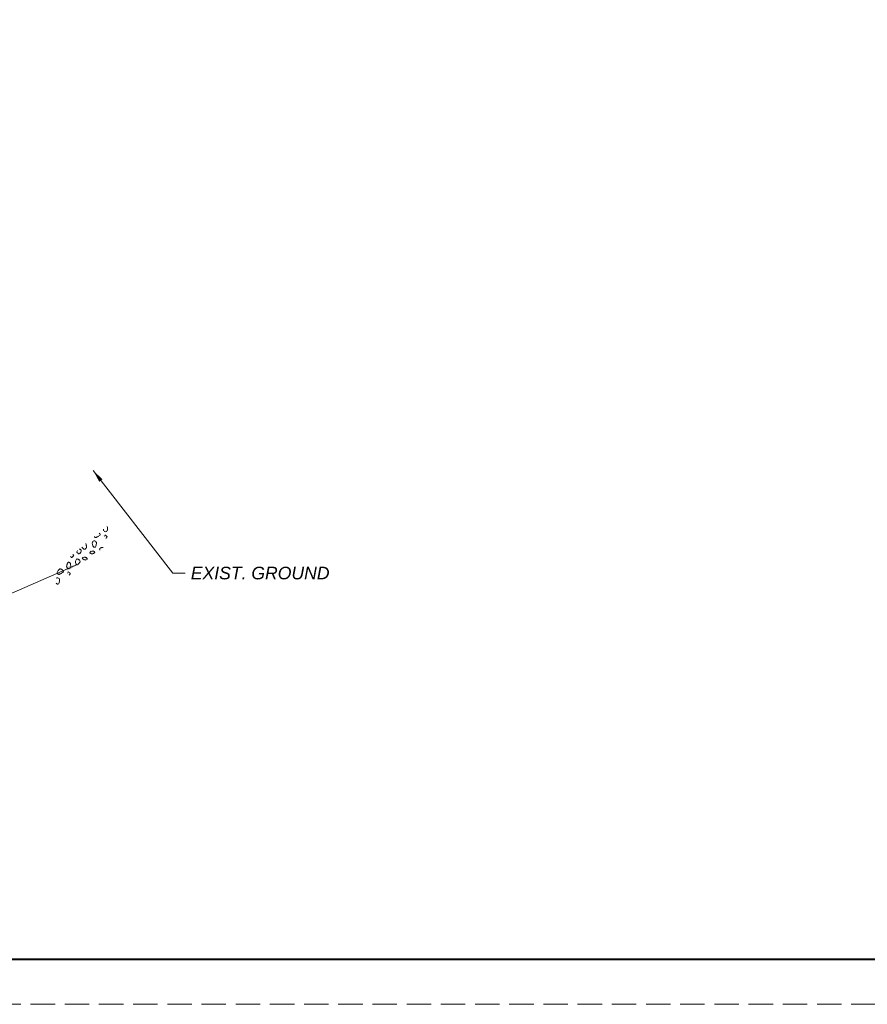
# Paper-space layout 'Layout1' of a CAD drawing. Header units: feet. Extents: x -1620890 to 43, y -607051 to 22.
# Tile 3 of 5: x 18.51 to 27.94, y 0 to 10.95. Entities that reach past the tile are written whole.
import ezdxf

# ---------------------------------------------------------------- set-up
doc = ezdxf.new("R2010")
doc.units = ezdxf.units.FT
doc.header["$MEASUREMENT"] = 0
doc.linetypes.add('DGN Style 3', pattern=[0.380284, 0.271631, -0.108652])
for name, color, linetype, lineweight in [('DR_P_Storm_Sewer', 151, 'Continuous', 13), ('SH_Border', 7, 'Continuous', 40), ('SH_Text', 7, 'Continuous', 13)]:
    doc.layers.add(name, color=color, linetype=linetype, lineweight=lineweight)
doc.layers.add('SH_Cut_Line', color=7, linetype='DGN Style 3', lineweight=0, plot=False)
doc.styles.add('Label - LeftBottom', font='ariali.ttf', dxfattribs={"height": 0.14})
doc.styles.add('Slanted-Normal LS 0.50', font='ariali.ttf', dxfattribs={"height": 0.14})
doc.styles.add('Slanted-Normal LS 0.50_0', font='ariali.ttf')
doc.dimstyles.new('Fract  Slanted', dxfattribs={"dimtxt": 0.14, "dimasz": 0.14, "dimexe": 0.07, "dimexo": 0.07, "dimgap": 0.07, "dimtad": 1, "dimdec": 4, "dimlfac": 12, "dimzin": 3, "dimdsep": 46, "dimlunit": 4, "dimtxsty": 'Slanted-Normal LS 0.50_0', "dimcen": 0, "dimclrd": 7, "dimclre": 7, "dimaunit": 1, "dimadec": 4, "dimazin": 2, "dimtfac": 0.6, "dimtdec": 0, "dimtofl": 0, "dimtmove": 1, "dimatfit": 1, "dimfxl": 1, "dimfrac": 1, "dimtolj": 1, "dimtzin": 3, "dimlwd": 0, "dimlwe": 0, "dimarcsym": 0})

# ---------------------------------------------------------------- blocks, each defined once
blk = doc.blocks.new('BORDER_2N')
at = {"layer": 'SH_Border', "color": 7, "linetype": 'Continuous', "lineweight": 40, "flags": 128}
blk.add_lwpolyline([(1.5, 21.5), (33.5, 21.5), (33.5, 0.5), (1.5, 0.5)], close=True, dxfattribs=at)
at = {"layer": 'SH_Cut_Line', "color": 7, "linetype": 'DGN Style 3', "lineweight": 0, "flags": 128}
blk.add_lwpolyline([(0, 0), (34, 0), (34, 22), (0, 22)], close=True, dxfattribs=at)

psp = doc.layouts.get("Layout1")

# ---------------------------------------------------------------- hatches: boundary and pattern name
at = {"layer": 'DR_P_Storm_Sewer', "linetype": 'Continuous', "lineweight": 0}
h = psp.add_hatch(dxfattribs=at)
h.set_pattern_fill('A-1-A', style=0, pattern_type=2)
h.set_pattern_definition([(239.067, (18.94534, 5.24339), (-0.82, -1.2314996), [0.00912, -2.383715]), (240.285, (18.940654, 5.235567), (-1.2300002, -2.0525004), [0.00912, -3.299445]), (239.067, (18.936134, 5.227646), (-0.82, -1.2314996), [0.00912, -2.383713]), (254.7626, (18.931445, 5.219822), (-0.4100001, -1.6420004), [0.006002, -4.674024]), (277.1164, (18.929867, 5.21403), (-0.41, 2.8735), [0.006424, -3.30307]), (288.414, (18.93066, 5.20766), (2e-07, -0.4105), [0.0066, -1.29136]), (296.537, (18.93275, 5.2014), (3e-07, -0.4105), [0.003365, -0.91432]), (303.658, (18.93425, 5.19839), (-0.41, 0.4105), [0.003274, -1.47625]), (319.364, (18.936066, 5.19566), (-2.4599998, 2.0524998), [0.0035, -3.778467]), (336.0116, (18.93872, 5.19338), (-0.8199998, 0.4105), [0.004547, -4.034298]), (353.652, (18.942875, 5.191533), (-0.4099997, -6e-08), [0.00431, -3.708454]), (11.323, (18.94716, 5.19106), (-1.64, -0.4105), [0.004175, -2.08652]), (21.826, (18.95125, 5.191876), (-1.23, -0.4105), [0.00478, -2.20351]), (24.4703, (18.95569, 5.193654), (-0.8199997, -0.4104998), [0.004833, -4.95025]), (26.593, (18.96009, 5.19566), (-0.41, -5e-07), [0.00488, -0.91213]), (26.593, (18.96446, 5.19784), (-0.41, -5e-07), [0.01076, -0.90626]), (29.084, (18.974073, 5.202657), (-2.8699999, -1.642), [0.010636, -4.211787]), (33.722, (18.98337, 5.20783), (-0.82, -0.4105), [0.01093, -1.4679]), (54.006, (18.99246, 5.213895), (-2.0499999, -2.8734998), [0.00575, -5.5753]), (78.703, (18.99584, 5.21855), (-0.41, -1.642), [0.005936, -2.087114]), (108.414, (18.997, 5.22437), (-0.41, 0.821), [0.00535, -1.29261]), (128.626, (18.99531, 5.22944), (-1.23, 1.642), [0.002545, -2.62469]), (131.599, (18.993724, 5.23143), (-2.87, 3.2840002), [0.002592, -4.937826]), (132.239, (18.992003, 5.23337), (-3.6899998, 4.1049997), [0.00261, -6.096548]), (134.965, (18.99025, 5.2353), (-0.41, 2e-07), [0.00486, -0.57532]), (132.239, (18.986814, 5.23874), (-3.6899998, 4.1049997), [0.004823, -6.094336]), (137.978, (18.983572, 5.24231), (-0.4099998, 0.4104999), [0.00492, -5.514078]), (146.278, (18.97992, 5.2456), (-0.41, 0.4105), [0.00431, -1.474524]), (158.174, (18.976335, 5.247995), (-0.82, 0.4105), [0.00429, -2.203997]), (164.036, (18.97235, 5.24959), (-1.6399998, 0.4105), [0.004343, -2.980777]), (168.677, (18.968175, 5.250785), (-1.64, 0.4105), [0.002513, -2.088183]), (173.652, (18.96571, 5.25128), (-3.28, 0.4105), [0.002487, -3.710276]), (185.2007, (18.96324, 5.251554), (-0.4099999, 6e-08), [0.002465, -4.52618]), (185.2007, (18.960785, 5.25133), (-0.4099999, 6e-08), [0.002828, -4.525815]), (189.474, (18.95797, 5.251074), (-0.41, 7e-08), [0.00283, -2.491187]), (208.64, (18.95518, 5.250608), (-3.69, -2.0525), [0.002767, -5.135955]), (218.694, (18.95275, 5.24928), (-1.64, -1.2315), [0.003154, -2.623377]), (217.909, (18.95029, 5.24731), (-1.6400003, -1.2315002), [0.003156, -4.673713]), (218.694, (18.9478, 5.24537), (-1.64, -1.2315), [0.003156, -2.623374]), (102.514, (18.91496, 5.50989), (-0.41, 1.6419998), [0.008666, -3.77574]), (102.514, (18.913083, 5.51835), (-0.41, 1.6419998), [0.008666, -3.77574]), (104.02, (18.911205, 5.52681), (-0.41, 1.2315), [0.008666, -1.68375]), (95.188, (18.909106, 5.535217), (8e-09, -0.4104998), [0.006568, -4.527507]), (77.486, (18.90851, 5.54176), (-0.41, -2.0525), [0.006654, -3.777752]), (59.067, (18.909954, 5.548255), (-0.41, -0.821), [0.007596, -2.38524]), (42.3084, (18.913858, 5.55477), (-0.40999965, -0.4104997), [0.00718, -6.091274]), (30.9946, (18.91917, 5.5596), (-1.2299997, -0.8209998), [0.00614, -2.385324]), (12.5436, (18.92443, 5.562764), (-1.6399997, -0.4104999), [0.005626, -3.774604]), (354.7993, (18.92992, 5.563985), (-0.4099999, -6e-08), [0.006573, -4.52207]), (335.5297, (18.936466, 5.56339), (-0.8199997, 0.4104998), [0.007295, -4.94779]), (318.7795, (18.943106, 5.560368), (-0.41, 0.4105), [0.00846, -4.352206]), (296.537, (18.94947, 5.5548), (3e-07, -0.4105), [0.01148, -0.9062]), (270, (18.9546, 5.54452), (-0.41, -0.4105), [0.01048, -0.40002]), (260.549, (18.9546, 5.53404), (1e-09, -0.4105), [0.01043, -2.48646]), (261.8797, (18.952885, 5.52375), (-0.41, -2.4630005), [0.008265, -2.894337]), (254.7626, (18.951717, 5.51557), (-0.4100001, -1.6420004), [0.008356, -4.67167]), (240.285, (18.94952, 5.507507), (-1.2300002, -2.0525004), [0.00919, -3.299374]), (222.3084, (18.944966, 5.499525), (-0.40999965, -0.4104997), [0.00651, -6.091944]), (206.593, (18.94015, 5.49514), (-0.41, -5e-07), [0.00591, -0.9111]), (180, (18.93487, 5.4925), (-0.41, 0.4105), [0.00495, -0.40505]), (150.225, (18.92992, 5.4925), (-0.8200002, 0.4105), [0.00553, -3.30099]), (138.7795, (18.92512, 5.495244), (-2.8699998, 2.4629998), [0.006035, -4.35463]), (123.658, (18.92058, 5.49922), (-0.41, 0.821), [0.0059, -1.473624]), (113.1733, (18.91731, 5.50413), (-0.41, 0.8209997), [0.00208, -3.123603]), (111.777, (18.91649, 5.506046), (-0.41, 1.2314997), [0.00207, -2.20817]), (111.777, (18.915724, 5.50797), (-0.41, 1.2314997), [0.00207, -2.20817]), (120.933, (18.968505, 5.346115), (-0.82, 1.2314996), [0.009133, -2.3837]), (120.933, (18.96381, 5.35395), (-0.82, 1.2314996), [0.009133, -2.3837]), (120.933, (18.959116, 5.36178), (-0.82, 1.2314996), [0.009133, -2.3837]), (104.02, (18.95442, 5.36962), (-0.41, 1.2315), [0.00603, -1.68638]), (81.88, (18.95296, 5.37547), (5e-08, -0.4105), [0.006433, -2.89617]), (71.586, (18.95387, 5.38184), (-2e-07, -0.4105), [0.006596, -1.29136]), (65.5823, (18.955952, 5.388094), (-0.4100001, -0.8210004), [0.00338, -4.955676]), (55.0408, (18.95735, 5.391173), (-2.05, -2.8734999), [0.003305, -5.00548]), (41.2205, (18.959243, 5.39388), (-0.41, -0.4105), [0.003515, -4.35715]), (24.4703, (18.961887, 5.396197), (-0.8199997, -0.4104998), [0.004546, -4.950538]), (5.7175, (18.966025, 5.39808), (-0.4099997, 5e-08), [0.004318, -4.11618]), (348.677, (18.97032, 5.39851), (-1.64, 0.4105), [0.00417, -2.086525]), (338.1745, (18.97441, 5.39769), (-1.23, 0.4105), [0.00478, -2.20351]), (335.5297, (18.978846, 5.395915), (-0.8199997, 0.4104998), [0.004832, -4.950252]), (333.407, (18.98324, 5.39391), (-0.41, 5e-07), [0.00488, -0.91213]), (333.407, (18.98761, 5.39173), (-0.41, 5e-07), [0.01077, -0.90624]), (330.9157, (18.99724, 5.386907), (-2.8699999, 1.642), [0.010645, -4.211778]), (326.278, (19.00654, 5.38173), (-0.82, 0.4105), [0.01095, -1.46788]), (305.5047, (19.01565, 5.375653), (-0.8200001, 1.2315001), [0.005737, -3.524065]), (281.297, (19.01898, 5.37098), (-0.41, 1.642), [0.0059, -2.08715]), (251.586, (19.02014, 5.3652), (-0.41, -0.821), [0.005325, -1.29263]), (232.159, (19.018457, 5.360146), (-1.6399999, -2.0524998), [0.002555, -4.675717]), (228.8487, (19.01689, 5.358128), (-0.4099997, -0.4104997), [0.002612, -4.35876]), (227.761, (19.01517, 5.356162), (-3.68999976, -4.1049997), [0.002633, -6.096526]), (227.761, (19.0134, 5.354212), (-3.68999976, -4.1049997), [0.00486, -6.094298]), (225.035, (19.01013, 5.3506), (-0.41, -2e-07), [0.00482, -0.57536]), (222.022, (19.006726, 5.3472), (-0.4099998, -0.4104999), [0.004918, -5.51408]), (212.503, (19.003072, 5.34391), (-1.23, -0.821), [0.004297, -5.34333]), (201.8255, (18.99945, 5.3416), (-0.82, -0.4105), [0.004264, -2.204025]), (196.7185, (18.99549, 5.340015), (-1.2300001, -0.4105), [0.004327, -4.27663]), (191.323, (18.99135, 5.33877), (-1.64, -0.4105), [0.00252, -2.088176]), (186.348, (18.988875, 5.338276), (-3.28, -0.4105), [0.00249, -3.710273]), (180, (18.9864, 5.338), (-0.41, 0.4105), [0.00246, -0.40754]), (174.7993, (18.983938, 5.338), (-0.4099999, -6e-08), [0.002828, -4.525815]), (167.4564, (18.98112, 5.338257), (-1.6399997, 0.4105), [0.00285, -3.77738]), (151.36, (18.97834, 5.338876), (-3.69, 2.0525), [0.002773, -5.13595]), (141.306, (18.975905, 5.340205), (-1.64, 1.2315), [0.003157, -2.623374]), (141.306, (18.97344, 5.34218), (-1.64, 1.2315), [0.003156, -2.623375]), (141.306, (18.97098, 5.34415), (-1.64, 1.2315), [0.003156, -2.623375]), (30.9946, (18.921744, 5.42441), (-1.2299997, -0.821), [0.004664, -2.3868]), (30.9946, (18.92574, 5.426814), (-1.2299997, -0.821), [0.004665, -2.3868]), (32.037, (18.92974, 5.429216), (-2.0500002, -1.2315001), [0.00466, -3.864597]), (61.419, (18.933693, 5.43169), (-0.4100002, -0.8210004), [0.004146, -5.137968]), (101.2965, (18.93568, 5.43533), (-6e-08, -0.4105), [0.00512, -2.08793]), (124.9592, (18.934674, 5.44035), (-2.05, 2.8734999), [0.005247, -5.003538]), (144.4293, (18.931667, 5.44465), (-1.6400004, 1.2315002), [0.005566, -3.52284]), (156.0116, (18.92714, 5.447887), (-2.8699999, 1.2315), [0.005148, -4.033696]), (168.677, (18.92244, 5.44998), (-1.64, 0.4105), [0.00496, -2.085735]), (185.2007, (18.917572, 5.450954), (-0.4099999, 6e-08), [0.00692, -4.521722]), (186.348, (18.91068, 5.450327), (-3.2800001, -0.4105), [0.007066, -3.705698]), (201.8255, (18.90366, 5.449546), (-0.82, -0.4105), [0.00741, -2.20088]), (212.503, (18.896778, 5.44679), (-1.23, -0.8209999), [0.00543, -5.342194]), (222.3084, (18.892197, 5.443872), (-0.40999965, -0.4104997), [0.005214, -6.093238]), (228.401, (18.88834, 5.440362), (-2.87, -3.2840002), [0.005318, -4.9351]), (237.5604, (18.88481, 5.436385), (-2.05, -3.284), [0.004007, -5.34638]), (253.32, (18.88266, 5.433004), (-0.8199999, -2.8734996), [0.003947, -4.281368]), (293.9366, (18.88153, 5.429223), (-1.23, 2.8735), [0.003028, -4.039116]), (335.5297, (18.882757, 5.426455), (-0.8199997, 0.4104998), [0.004958, -4.950126]), (341.544, (18.88727, 5.4244), (-0.82, 0.4105), [0.00492, -1.291774]), (347.4564, (18.891934, 5.422844), (-1.6399997, 0.4105), [0.004975, -3.775255]), (341.544, (18.89679, 5.42176), (-0.82, 0.4105), [0.004226, -1.292466]), (345.947, (18.9008, 5.42043), (-0.41, 6e-08), [0.00418, -1.686415]), (5.2007, (18.904853, 5.41941), (-0.4099999, 6e-08), [0.00391, -4.524735]), (20.0055, (18.908746, 5.419765), (-1.2300002, -0.4105), [0.004435, -4.795176]), (20.579, (18.912914, 5.421283), (-2.0500004, -0.8210002), [0.004462, -3.499106]), (20.579, (18.91709, 5.42285), (-2.0500004, -0.8210002), [0.004463, -3.499106]), (48.401, (19.098307, 5.384322), (-2.87, -3.2840002), [0.006025, -4.934393]), (48.8487, (19.102307, 5.388828), (-2.4599997, -2.8734996), [0.006025, -4.355346]), (48.401, (19.106272, 5.393364), (-2.87, -3.2840002), [0.006025, -4.934393]), (73.32, (19.110272, 5.39787), (-0.4100001, -1.2315004), [0.004028, -4.281287]), (113.173, (19.11143, 5.401727), (-0.41, 0.8209997), [0.00469, -3.120996]), (129.255, (19.109582, 5.406038), (-1.64, 2.0525), [0.005678, -5.825775]), (134.965, (19.106, 5.41043), (-0.41, 2e-07), [0.00579, -0.57439]), (143.097, (19.1019, 5.41453), (-0.41, 0.4105), [0.005924, -2.044976]), (161.544, (19.09716, 5.41809), (-0.82, 0.4105), [0.00546, -1.29123]), (192.5436, (19.09198, 5.419816), (-1.6399997, -0.4105), [0.004745, -3.775486]), (221.2205, (19.08735, 5.418785), (-2.8699998, -2.4629998), [0.00386, -4.356805]), (232.159, (19.084447, 5.41624), (-1.6399999, -2.0524998), [0.004023, -4.67425]), (243.463, (19.08198, 5.41306), (-3e-07, -0.4105), [0.00414, -0.91354]), (254.073, (19.080127, 5.409357), (-0.41, -1.2314997), [0.00524, -2.98297]), (264.812, (19.07869, 5.40432), (-8e-09, -0.4104998), [0.005096, -4.52898]), (275.188, (19.07823, 5.399244), (-0.41, 4.1049998), [0.00501, -4.529065]), (279.451, (19.07868, 5.394254), (-0.41, 2.0525), [0.00397, -2.492924]), (288.414, (19.07933, 5.39034), (2e-07, -0.4105), [0.00403, -1.29393]), (299.025, (19.080606, 5.386517), (-1.64, 2.8734998), [0.00432, -4.220823]), (310.567, (19.0827, 5.38274), (-2.0500002, 2.4630003), [0.002387, -3.780285]), (321.306, (19.084254, 5.380926), (-1.64, 1.2315), [0.002226, -2.624305]), (333.407, (19.086, 5.37953), (-0.41, 5e-07), [0.00215, -0.91486]), (349.683, (19.087913, 5.378573), (-2.4600004, 0.4105001), [0.002175, -4.581943]), (9.474, (19.09005, 5.37818), (-2.0500003, -0.4105), [0.00229, -2.491724]), (30.995, (19.09231, 5.37856), (-1.2299997, -0.821), [0.002137, -2.389326]), (48.401, (19.094144, 5.37966), (-2.87, -3.2840002), [0.002087, -4.93833]), (48.401, (19.09553, 5.38122), (-2.87, -3.2840002), [0.002082, -4.938336]), (47.761, (19.096912, 5.382778), (-3.6899998, -4.1049997), [0.002082, -6.097077]), (329.005, (19.248325, 5.37897), (-1.23, 0.821), [0.004677, -2.386785]), (327.963, (19.252334, 5.37656), (-2.0500002, 1.2315001), [0.004677, -3.86458]), (329.005, (19.2563, 5.37408), (-1.23, 0.821), [0.004677, -2.386785]), (298.581, (19.260308, 5.37167), (-0.4100002, 0.8210004), [0.00418, -5.137935]), (258.703, (19.26231, 5.368), (6e-08, -0.4105), [0.00515, -2.0879]), (234.495, (19.2613, 5.36295), (-1.2299998, -1.642), [0.00527, -3.524532]), (215.571, (19.25824, 5.35866), (-1.6400004, -1.2315002), [0.00554, -3.522866]), (204.4703, (19.25373, 5.355434), (-3.6900004, -1.6420002), [0.00512, -4.949964]), (191.323, (19.24907, 5.35331), (-1.64, -0.4105), [0.004935, -2.08576]), (180, (19.24423, 5.35234), (-0.41, 0.4105), [0.00695, -0.40305]), (168.677, (19.23728, 5.352345), (-1.64, 0.4105), [0.00717, -2.083524]), (158.174, (19.23025, 5.35375), (-0.82, 0.4105), [0.007455, -2.200834]), (146.278, (19.22333, 5.35652), (-0.41, 0.4105), [0.005446, -1.473385]), (137.978, (19.218802, 5.359548), (-0.4099998, 0.4104999), [0.005206, -5.51379]), (131.599, (19.214934, 5.363033), (-2.87, 3.2840002), [0.005315, -4.935103]), (123.658, (19.21141, 5.36701), (-0.41, 0.821), [0.003974, -1.47555]), (106.68, (19.209203, 5.370315), (-0.82, 2.8734996), [0.003935, -4.28138]), (65.5823, (19.208074, 5.374085), (-0.4100001, -0.8210004), [0.003037, -4.95602]), (24.4703, (19.20933, 5.37685), (-0.8199997, -0.4104998), [0.004963, -4.95012]), (18.456, (19.21385, 5.3789), (-0.82, -0.4105), [0.00492, -1.29177]), (12.5436, (19.21851, 5.380463), (-1.6399997, -0.4105), [0.004975, -3.775255]), (18.456, (19.22337, 5.38154), (-0.82, -0.4105), [0.00422, -1.29247]), (14.053, (19.22737, 5.38288), (-0.41, -6e-08), [0.004176, -1.68642]), (354.7993, (19.231422, 5.383893), (-0.4099999, -6e-08), [0.00392, -4.524723]), (341.544, (19.23533, 5.38354), (-0.82, 0.4105), [0.00458, -1.29211]), (339.9945, (19.23967, 5.382088), (-1.2300002, 0.4105), [0.0046, -4.79501]), (339.9945, (19.243994, 5.380514), (-1.2300002, 0.4105), [0.0046, -4.795012]), (48.401, (19.163924, 5.30772), (-2.87, -3.2840002), [0.00941, -4.931008]), (48.8487, (19.17017, 5.314757), (-2.4599997, -2.8734996), [0.00941, -4.35196]), (48.401, (19.176363, 5.321842), (-2.87, -3.2840002), [0.00941, -4.931008]), (73.32, (19.18261, 5.32888), (-0.41, -1.2315004), [0.00629, -4.279026]), (113.173, (19.184416, 5.334903), (-0.41, 0.8209997), [0.007325, -3.11836]), (129.255, (19.181533, 5.341637), (-1.64, 2.0525), [0.008844, -5.82261]), (134.965, (19.17594, 5.34849), (-0.41, 2e-07), [0.00901, -0.57117]), (143.097, (19.16957, 5.35486), (-0.41, 0.4105), [0.00926, -2.04164]), (161.544, (19.16216, 5.36042), (-0.82, 0.4105), [0.00854, -1.28815]), (192.5436, (19.15406, 5.363126), (-1.6399997, -0.4105), [0.007422, -3.772808]), (221.2205, (19.146816, 5.361514), (-2.8699998, -2.4629998), [0.00604, -4.354625]), (232.159, (19.142272, 5.357533), (-1.6399999, -2.0524998), [0.006293, -4.67198]), (243.463, (19.13841, 5.35256), (-3e-07, -0.4105), [0.00648, -0.9112]), (254.073, (19.135516, 5.346766), (-0.41, -1.2314997), [0.008186, -2.980025]), (264.812, (19.13327, 5.338895), (-8e-09, -0.4104998), [0.00796, -4.526114]), (275.188, (19.13255, 5.330966), (-0.41, 4.1049998), [0.00783, -4.526246]), (279.451, (19.13326, 5.32317), (-0.41, 2.0525), [0.006175, -2.490717]), (288.414, (19.13427, 5.31708), (2e-07, -0.4105), [0.006275, -1.29168]), (299.715, (19.136254, 5.311123), (-1.2300002, 2.0525004), [0.00673, -3.301834]), (310.567, (19.13959, 5.30528), (-2.0500002, 2.4630003), [0.003702, -3.77897]), (322.091, (19.141998, 5.302466), (-2.0499998, 1.6419999), [0.003457, -4.673412]), (333.407, (19.14473, 5.30034), (-0.41, 5e-07), [0.00334, -0.91367]), (348.677, (19.147715, 5.298845), (-1.64, 0.4105), [0.00339, -2.087306]), (7.134, (19.15104, 5.29818), (-0.4099997, 3e-08), [0.003557, -3.30203]), (32.037, (19.15457, 5.29862), (-2.0500002, -1.2315001), [0.003333, -3.865925]), (48.401, (19.157393, 5.30039), (-2.87, -3.2840002), [0.003274, -4.937144]), (48.401, (19.159567, 5.302838), (-2.87, -3.2840002), [0.003272, -4.937146]), (48.0475, (19.16174, 5.305284), (-0.4099997, -0.4104997), [0.003272, -5.516432]), (243.463, (19.15617, 5.46152), (-3e-07, -0.4105), [0.00681, -0.91087]), (245.5823, (19.15313, 5.455433), (-1.6400001, -3.6945002), [0.00681, -4.952246]), (243.463, (19.15031, 5.44923), (-3e-07, -0.4105), [0.00681, -0.91087]), (275.188, (19.14727, 5.44314), (-0.41, 4.1049998), [0.00715, -4.526926]), (311.1513, (19.147918, 5.43602), (-2.4599997, 2.8734996), [0.00885, -4.35252]), (320.6764, (19.153742, 5.429354), (-2.0499999, 1.6419999), [0.009753, -5.820293]), (335.5297, (19.161286, 5.423174), (-0.8199997, 0.4104998), [0.00632, -4.948762]), (5.2007, (19.16704, 5.420556), (-0.4099999, 6e-08), [0.006224, -4.52242]), (26.593, (19.17324, 5.42112), (-0.41, -5e-07), [0.00636, -0.91065]), (45.035, (19.17893, 5.42397), (-0.41, -2e-07), [0.01033, -0.56986]), (55.041, (19.186223, 5.431274), (-2.05, -2.8734999), [0.009637, -4.999148]), (68.223, (19.191745, 5.43917), (-0.41, -0.821), [0.009004, -2.201235]), (84.812, (19.195086, 5.447534), (-0.41, -4.1049998), [0.006354, -4.52772]), (105.927, (19.19566, 5.45386), (-0.41, 1.2314997), [0.006926, -2.981284]), (126.836, (19.19376, 5.46052), (-0.41, 0.4105), [0.007607, -2.043993]), (146.278, (19.1892, 5.46661), (-0.41, 0.4105), [0.0078, -1.47103]), (168.677, (19.18271, 5.47094), (-1.64, 0.4105), [0.007125, -2.08357]), (196.7185, (19.175724, 5.47234), (-1.2300001, -0.4105), [0.006633, -4.274324]), (215.025, (19.169372, 5.470433), (-2.8700001, -2.0525), [0.005327, -5.00137]), (213.722, (19.16501, 5.46737), (-0.41, -0.4105), [0.0053, -1.47353]), (213.722, (19.1606, 5.46443), (-0.41, -0.4105), [0.0053, -1.47353]), (30.9946, (19.1169, 5.515965), (-1.2299997, -0.821), [0.004663, -2.3868]), (30.9946, (19.120896, 5.518366), (-1.2299997, -0.821), [0.004663, -2.3868]), (32.037, (19.124893, 5.52077), (-2.0500002, -1.2315001), [0.004663, -3.864594]), (61.419, (19.128847, 5.52324), (-0.4100002, -0.8210004), [0.004164, -5.13795]), (101.2965, (19.13084, 5.5269), (-6e-08, -0.4105), [0.00516, -2.087887]), (125.5047, (19.12983, 5.53196), (-1.2299998, 1.6419999), [0.00531, -3.524493]), (144.4293, (19.126745, 5.53628), (-1.6400004, 1.2315002), [0.00553, -3.522878]), (156.0116, (19.122247, 5.5395), (-2.8699999, 1.2315), [0.005116, -4.033728]), (169.683, (19.117573, 5.54158), (-2.4600004, 0.4105001), [0.004934, -4.579184]), (185.2007, (19.112718, 5.542462), (-0.4099999, 6e-08), [0.006913, -4.52173]), (186.348, (19.105834, 5.541836), (-3.2800001, -0.4105), [0.00706, -3.705702]), (201.8255, (19.098816, 5.541055), (-0.82, -0.4105), [0.0074, -2.20089]), (212.503, (19.091947, 5.538304), (-1.23, -0.8209999), [0.005423, -5.342203]), (222.3084, (19.087374, 5.53539), (-0.40999965, -0.4104997), [0.005207, -6.093246]), (228.0475, (19.083523, 5.531885), (-0.4099997, -0.4104997), [0.005315, -5.51439]), (235.0408, (19.07997, 5.527933), (-2.05, -2.8734999), [0.002966, -5.00582]), (245.5823, (19.07827, 5.525502), (-1.6400001, -3.6945002), [0.003168, -4.955888]), (262.8836, (19.07696, 5.522617), (-3e-08, -0.4105003), [0.002722, -3.306773]), (302.4396, (19.076624, 5.519916), (-2.05, 3.284), [0.002262, -5.348125]), (335.5297, (19.077837, 5.518008), (-0.8199997, 0.4104998), [0.004966, -4.950118]), (343.2815, (19.082357, 5.51595), (-2.87, 0.821), [0.004943, -4.276014]), (345.947, (19.08709, 5.51453), (-0.41, 6e-08), [0.004985, -1.68561]), (343.2815, (19.091926, 5.513318), (-2.87, 0.821), [0.004224, -4.276733]), (344.036, (19.09597, 5.512103), (-1.2300003, 0.4105), [0.004183, -2.980937]), (5.2007, (19.099993, 5.510953), (-0.4099999, 6e-08), [0.003924, -4.52472]), (18.456, (19.1039, 5.51131), (-0.82, -0.4105), [0.00459, -1.2921]), (20.579, (19.108255, 5.51276), (-2.0500004, -0.8210002), [0.00461, -3.49896]), (20.0055, (19.11257, 5.514382), (-1.2300002, -0.4105), [0.004608, -4.795003]), (253.32, (19.033347, 5.469645), (-0.8199999, -2.8734996), [0.007233, -4.278082]), (253.32, (19.03127, 5.462716), (-0.8199999, -2.8734996), [0.007233, -4.278082]), (253.32, (19.029195, 5.455788), (-0.8199999, -2.8734996), [0.007233, -4.278082]), (222.3084, (19.02712, 5.44886), (-0.40999965, -0.4104997), [0.006132, -6.09232]), (180, (19.0226, 5.44473), (-0.41, 0.4105), [0.0078, -0.4022]), (156.0116, (19.01479, 5.44473), (-2.8699999, 1.2315), [0.0095, -4.029346]), (142.091, (19.006112, 5.448594), (-1.6400003, 1.2315002), [0.008953, -4.667916]), (129.771, (18.99905, 5.454095), (-0.41, 0.4105), [0.007115, -3.197393]), (119.715, (18.994496, 5.459563), (-1.2300002, 2.0525004), [0.006566, -3.302]), (95.188, (18.99124, 5.465266), (8e-09, -0.4104998), [0.005503, -4.528572]), (66.0634, (18.990744, 5.470747), (-1.23, -2.8735), [0.00557, -4.036573]), (51.374, (18.993004, 5.47584), (-1.23, -1.642), [0.00628, -2.620954]), (41.2205, (18.996924, 5.480744), (-0.41, -0.4105), [0.006954, -4.353712]), (28.64, (19.002154, 5.485327), (-3.69, -2.0525), [0.005106, -5.133616]), (14.053, (19.00664, 5.48777), (-0.41, -6e-08), [0.00467, -1.68592]), (7.1336, (19.01117, 5.48891), (-0.4099997, 3e-08), [0.004578, -3.30101]), (7.1336, (19.01571, 5.489477), (-0.4099997, 3e-08), [0.00487, -3.300717]), (0, (19.02054, 5.4901), (-0.41, -0.4105), [0.00538, -0.40462]), (349.683, (19.025925, 5.490082), (-2.4600004, 0.4105001), [0.00449, -4.57963]), (303.658, (19.03034, 5.48928), (-0.41, 0.4105), [0.003545, -1.47598]), (275.188, (19.032307, 5.486327), (-0.41, 4.1049998), [0.005565, -4.52851]), (270, (19.0328, 5.4808), (-0.41, -0.4105), [0.00558, -0.40492]), (275.7037, (19.03281, 5.475205), (-0.41, 3.6945005), [0.005587, -4.119838]), (257.486, (19.040145, 5.309137), (-0.41, -1.6419998), [0.005973, -3.778433]), (257.486, (19.03885, 5.303306), (-0.41, -1.6419998), [0.005973, -3.778433]), (257.486, (19.037556, 5.297476), (-0.41, -1.6419998), [0.005973, -3.778433]), (66.827, (19.075263, 5.264964), (-0.82, -2.0525), [0.009966, -3.11572]), (90, (19.0792, 5.27413), (-0.41, -0.4105), [0.01063, -0.39987]), (95.7037, (19.079185, 5.28476), (4e-08, -0.4105003), [0.010577, -4.114847]), (98.12, (19.078133, 5.295283), (-0.41, 2.4630005), [0.008293, -2.89431]), (105.2374, (19.076962, 5.303493), (-0.4100001, 1.6420004), [0.00835, -4.671676]), (120.933, (19.07477, 5.31155), (-0.82, 1.2314996), [0.009196, -2.38364]), (134.965, (19.07004, 5.31944), (-0.41, 2e-07), [0.00646, -0.57373]), (155.5297, (19.065478, 5.324005), (-3.6900004, 1.6420002), [0.005966, -4.949118]), (185.2007, (19.060048, 5.326476), (-0.4099999, 6e-08), [0.004943, -4.5237]), (204.4703, (19.055125, 5.326028), (-3.6900004, -1.6420002), [0.00536, -4.949724]), (221.2205, (19.050246, 5.323807), (-2.8699998, -2.4629998), [0.00608, -4.354586]), (236.342, (19.04567, 5.3198), (-0.41, -0.821), [0.00589, -1.473634]), (248.223, (19.04241, 5.3149), (-0.41, -1.2315), [0.00207, -2.20817]), (249.467, (19.04164, 5.312977), (-0.41, -1.2314997), [0.00206, -3.504727]), (248.223, (19.04092, 5.31105), (-0.41, -1.2315), [0.00206, -2.20818]), (257.486, (19.03621, 5.291657), (-0.41, -1.6419998), [0.002693, -3.781713]), (255.98, (19.03562, 5.28903), (-0.41, -1.2315), [0.002694, -1.68972]), (257.486, (19.03497, 5.286414), (-0.41, -1.6419998), [0.002694, -3.781713]), (264.2963, (19.03439, 5.283785), (-4e-08, -0.4105003), [0.006552, -4.118873]), (281.297, (19.03374, 5.27727), (-0.41, 1.642), [0.00664, -2.08641]), (301.974, (19.03504, 5.270753), (-1.2299998, 2.0524997), [0.007633, -3.863692]), (314.965, (19.03908, 5.26428), (-0.41, 2e-07), [0.00728, -0.5729]), (329.005, (19.04423, 5.259125), (-1.23, 0.821), [0.00625, -2.38521]), (350.526, (19.049586, 5.255905), (-2.05, 0.4105), [0.005586, -2.48843]), (12.5436, (19.055096, 5.254986), (-1.6399997, -0.4105), [0.006832, -3.773398]), (24.4703, (19.061765, 5.25647), (-0.8199997, -0.4104998), [0.007418, -4.947666]), (37.909, (19.068517, 5.259543), (-2.0499998, -1.6419999), [0.00772, -4.669148]), (38.694, (19.07461, 5.26429), (-1.64, -1.2315), [0.000324, -2.626207]), (48.8487, (19.074862, 5.26449), (-2.4599997, -2.8734996), [0.00031, -4.36106]), (50.745, (19.075066, 5.264723), (-1.64, -2.0525), [0.00031, -5.83114]), (280.2926, (19.248516, 5.530978), (-0.4100001, 2.4630004), [0.01103, -4.57832]), (281.297, (19.25049, 5.52012), (-0.41, 1.642), [0.01103, -2.082017]), (280.2926, (19.252648, 5.509306), (-0.4100001, 2.4630004), [0.011032, -4.57832]), (264.812, (19.25462, 5.49845), (-8e-09, -0.4104998), [0.007075, -4.527]), (243.463, (19.25398, 5.4914), (-3e-07, -0.4105), [0.00753, -0.91015]), (231.374, (19.250614, 5.48467), (-1.23, -1.642), [0.00837, -2.61886]), (225.035, (19.2454, 5.47813), (-0.41, -2e-07), [0.00441, -0.57577]), (213.722, (19.24227, 5.475), (-0.41, -0.4105), [0.00403, -1.4748]), (201.8255, (19.23892, 5.472766), (-0.82, -0.4105), [0.003814, -2.204475]), (185.2007, (19.235376, 5.471348), (-0.4099999, 6e-08), [0.00504, -4.523602]), (165.947, (19.230355, 5.47089), (-0.41, 6e-08), [0.00538, -1.68521]), (150.225, (19.225133, 5.4722), (-0.8200002, 0.4105), [0.005345, -3.301173]), (139.364, (19.220493, 5.47485), (-0.41, 0.4105), [0.0059, -3.776067]), (134.965, (19.21602, 5.4787), (-0.41, 2e-07), [0.00576, -0.57442]), (134.965, (19.21195, 5.48277), (-0.41, 2e-07), [0.00584, -0.57434]), (131.9525, (19.207822, 5.4869), (-0.4099997, 0.4104997), [0.013262, -5.50644]), (130.567, (19.198955, 5.49676), (-2.0500002, 2.4630003), [0.01307, -3.769603]), (126.836, (19.19046, 5.50669), (-0.41, 0.4105), [0.01283, -2.03877]), (106.68, (19.182764, 5.51696), (-0.82, 2.8734996), [0.00657, -4.278745]), (81.88, (19.18088, 5.523253), (5e-08, -0.4105), [0.007115, -2.89549]), (54.006, (19.181883, 5.530296), (-2.0499999, -2.8734998), [0.0067, -5.574353]), (32.037, (19.18582, 5.535716), (-2.0500002, -1.2315001), [0.003198, -3.86606]), (28.64, (19.18853, 5.537413), (-3.69, -2.0525), [0.003125, -5.135598]), (26.593, (19.19127, 5.53891), (-0.41, -5e-07), [0.00314, -0.91387]), (26.593, (19.19408, 5.54032), (-0.41, -5e-07), [0.00588, -0.91113]), (24.4703, (19.19934, 5.54295), (-0.8199997, -0.4104998), [0.00585, -4.949234]), (23.9884, (19.204665, 5.54537), (-0.8199998, -0.4105), [0.005924, -4.03292]), (12.5436, (19.210077, 5.54778), (-1.6399997, -0.4105), [0.00523, -3.775]), (0, (19.2152, 5.5489), (-0.41, -0.4105), [0.00523, -0.40477]), (0, (19.2204, 5.5489), (-0.41, -0.4105), [0.0052, -0.4048]), (348.677, (19.2256, 5.54892), (-1.64, 0.4105), [0.00297, -2.087724]), (345.947, (19.22852, 5.54833), (-0.41, 6e-08), [0.00297, -1.68762]), (339.9945, (19.2314, 5.54761), (-1.2300002, 0.4105), [0.003047, -4.796564]), (335.5297, (19.234264, 5.54657), (-0.8199997, 0.4104998), [0.00352, -4.951563]), (326.278, (19.23747, 5.54511), (-0.82, 0.4105), [0.003425, -1.475406]), (311.9525, (19.240317, 5.54321), (-0.4099997, 0.4104997), [0.003315, -5.516388]), (301.974, (19.242534, 5.540744), (-1.2299998, 2.0524997), [0.003818, -3.867507]), (300.933, (19.244555, 5.537505), (-0.41, 0.821), [0.00382, -2.389017]), (301.974, (19.24652, 5.53423), (-1.2299998, 2.0524997), [0.003817, -3.867508]), (48.401, (19.23717, 5.248865), (-2.87, -3.2840002), [0.006025, -4.934393]), (48.849, (19.24117, 5.25337), (-2.4599997, -2.8734996), [0.006025, -4.355346]), (48.401, (19.245135, 5.257906), (-2.87, -3.2840002), [0.006025, -4.934393]), (73.32, (19.249135, 5.262412), (-0.41, -1.2315004), [0.004028, -4.281287]), (113.173, (19.25029, 5.26627), (-0.41, 0.8209997), [0.00469, -3.120996]), (129.255, (19.248446, 5.27058), (-1.64, 2.0525), [0.005678, -5.825775]), (134.965, (19.24485, 5.27498), (-0.41, 2e-07), [0.00579, -0.5744]), (143.097, (19.24076, 5.27907), (-0.41, 0.4105), [0.005924, -2.044976]), (161.544, (19.23603, 5.28263), (-0.82, 0.4105), [0.00546, -1.29123]), (192.5436, (19.230845, 5.28436), (-1.6399997, -0.4105), [0.004745, -3.775486]), (221.2205, (19.226214, 5.283328), (-2.8699998, -2.4629998), [0.00386, -4.356805]), (232.159, (19.22331, 5.280784), (-1.6399999, -2.0524998), [0.004023, -4.67425]), (243.463, (19.22084, 5.2776), (-3e-07, -0.4105), [0.00414, -0.91354]), (254.073, (19.21899, 5.2739), (-0.41, -1.2314997), [0.00524, -2.98297]), (264.812, (19.217553, 5.26886), (-8e-09, -0.4104998), [0.005096, -4.52898]), (275.188, (19.217092, 5.263786), (-0.41, 4.1049998), [0.00501, -4.529065]), (279.451, (19.217545, 5.2588), (-0.41, 2.0525), [0.00397, -2.492924]), (288.414, (19.2182, 5.25488), (2e-07, -0.4105), [0.00403, -1.29393]), (299.025, (19.21947, 5.25106), (-1.64, 2.8734998), [0.00432, -4.220823]), (310.567, (19.221565, 5.24728), (-2.0500002, 2.4630003), [0.002387, -3.780285]), (321.306, (19.22312, 5.24547), (-1.64, 1.2315), [0.002226, -2.624305]), (333.407, (19.22486, 5.24408), (-0.41, 5e-07), [0.00215, -0.91486]), (349.683, (19.226776, 5.243115), (-2.4600004, 0.4105), [0.002175, -4.581943]), (9.474, (19.228916, 5.242726), (-2.05, -0.4105), [0.00229, -2.491724]), (30.995, (19.231176, 5.2431), (-1.23, -0.821), [0.002137, -2.389326]), (48.401, (19.233007, 5.244203), (-2.87, -3.2840002), [0.002087, -4.93833]), (48.401, (19.234393, 5.245764), (-2.87, -3.2840002), [0.002082, -4.938336]), (47.761, (19.235775, 5.24732), (-3.6899998, -4.1049997), [0.002082, -6.097077]), (48.401, (19.0604, 5.18041), (-2.87, -3.2840002), [0.006025, -4.934393]), (48.8487, (19.064398, 5.184914), (-2.4599997, -2.8734996), [0.006025, -4.355346]), (48.401, (19.068363, 5.18945), (-2.87, -3.2840002), [0.006025, -4.934393]), (73.32, (19.072363, 5.193956), (-0.41, -1.2315004), [0.004028, -4.281287]), (113.173, (19.07352, 5.197814), (-0.41, 0.8209997), [0.00469, -3.120996]), (129.255, (19.071674, 5.202124), (-1.64, 2.0525), [0.005678, -5.825775]), (134.965, (19.06808, 5.20652), (-0.41, 2e-07), [0.00579, -0.5744]), (143.097, (19.06399, 5.21062), (-0.41, 0.4105), [0.005924, -2.044976]), (161.544, (19.05925, 5.21417), (-0.82, 0.4105), [0.00546, -1.29123]), (192.5436, (19.054073, 5.2159), (-1.6399997, -0.4105), [0.004745, -3.775486]), (221.2205, (19.04944, 5.214872), (-2.8699998, -2.4629998), [0.00386, -4.356805]), (232.159, (19.046538, 5.212328), (-1.6399999, -2.0524998), [0.004023, -4.67425]), (243.463, (19.04407, 5.20915), (-3e-07, -0.4105), [0.00414, -0.91354])])
h.paths.add_polyline_path([(18.9185144, 4.6535164), (18.9185144, 4.8535164), (19.5385362, 5.3603904), (19.5385382, 5.160392)], flags=17)

# ---------------------------------------------------------------- block references
at = {"layer": 'SH_Cut_Line', "color": 7, "linetype": 'DGN Style 3', "lineweight": 0}
psp.add_blockref('BORDER_2N', (0, 0), dxfattribs=at)

# ---------------------------------------------------------------- texts
at = {"layer": 'SH_Text', "insert": (20.4155701, 4.7956841), "char_height": 0.14, "attachment_point": 4, "line_spacing_factor": 0.9, "style": 'Label - LeftBottom'}
psp.add_mtext('EXIST. GROUND', dxfattribs=at)

# ---------------------------------------------------------------- leaders
at = {"layer": 'SH_Text', "color": 7, "linetype": 'Continuous', "lineweight": 0, "annotation_type": 0, "has_hookline": 1}
for points, hookline_direction, text_width in [([(19.3299338, 5.9367466), (20.214, 4.7956841), (20.354, 4.7956841)], 0, 1.5322647), ([(19.1639238, 4.89722), (15.4884341, 3.2891246), (15.3484341, 3.2891246)], 1, 0.0543383)]:
    psp.add_leader(points, dimstyle='Fract  Slanted', override={"dimscale": 1, "dimtxt": 0.14, "dimasz": 0.14, "dimtad": 0, "dimtxsty": 'Slanted-Normal LS 0.50'}, dxfattribs=dict(at, hookline_direction=hookline_direction, text_width=text_width))

doc.saveas('drawing.dxf')
